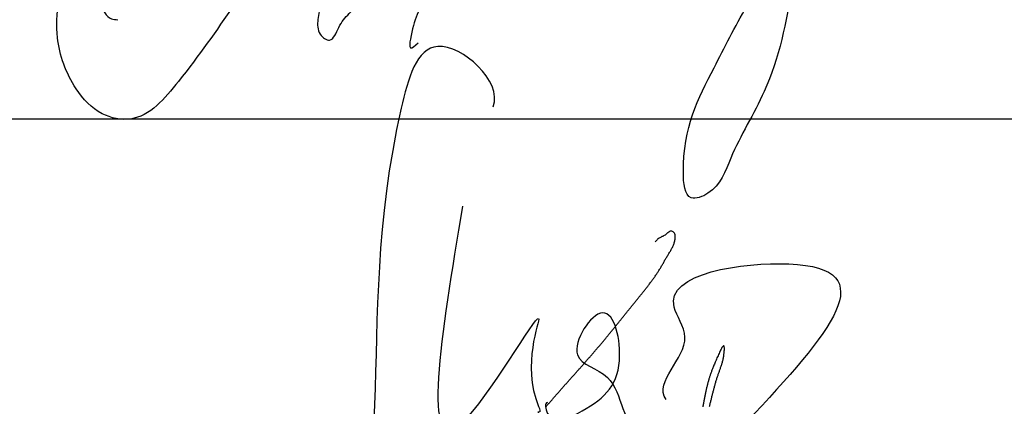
# Model space of a CAD drawing. Header units: millimetres. Extents: x 523431 to 527346, y -48565 to -47721.
# Tile 52 of 217: x 524183.45 to 524195.54, y -47991.27 to -47986.52. Entities that reach past the tile are written whole.
import ezdxf

# ---------------------------------------------------------------- set-up
doc = ezdxf.new("R2010")
doc.units = ezdxf.units.MM
doc.layers.add('ПОДПИСЬ', color=7, linetype='Continuous')

# ---------------------------------------------------------------- blocks, each defined once
blk = doc.blocks.new('A$C0BD840A7')
at = {"color": 5}
for points, start_tangent, end_tangent in [([(4.611, 9.59), (3.931, 10.329), (3.482, 9.571), (2.357, 2.777), (1.066, 1.711), (-0.001, 2.721), (1.739, 3.955), (2.104, 3.002)], (0.355599, 0.934638), (0, -1)), ([(6.732, 6), (6.964, 6.765), (6.831, 7.132), (8.24, 7.662), (5.225, 1.9), (6.017, 0.109), (10.062, 1.275)], (-0.576065, 0.817404), (1, 0)), ([(5.279, 5.961), (5.279, 5.829), (5.646, 5.829), (6.16, 6.474), (5.954, 7.061), (5.646, 6.547), (6.013, 6.269), (6.439, 5.638), (6.732, 5.814)], (-1, 0), (0, 1))]:
    blk.add_spline(points, degree=3, dxfattribs=dict(at, start_tangent=start_tangent, end_tangent=end_tangent))
at = {"color": 5, "start_tangent": (-0.346197, 0.938162)}
blk.add_spline([(4.234, 8.368), (4.234, 5.717), (5.168, 6.994), (5.168, 5.914), (5.168, 5.842), (5.159, 5.842), (5.171, 5.842)], degree=3, dxfattribs=at)
blk = doc.blocks.new('Сизякова М.А.')
at = {"color": 0, "linetype": 'ByBlock', "lineweight": -2, "ltscale": 0.5}
for points in [[(9.512, 13.895), (9.274, 14.098), (8.833, 14.068), (8.343, 13.578), (7.483, 11.978), (6.574, 9.177), (5.371, 5.596), (4.168, 2.553), (2.838, 0.354), (1.482, -1.513), (0.305, -2.434), (-0.386, -2.306), (-1.026, -1.692), (-1.486, -0.439), (-1.461, 0.456), (-1.243, 1.017), (-0.929, 1.092), (-0.628, 0.854), (-0.427, 0.389), (-0.163, 0.025), (0, 0)], [(9.153, 9.985), (8.887, 10.144), (8.605, 9.914), (7.756, 7.83), (6.83, 5.378), (5.869, 2.694), (5.078, 0.744), (4.908, 0.01), (4.964, -0.357), (5.191, -0.499), (5.417, -0.188), (5.671, 0.151), (6.689, 1.197), (7.904, 2.666), (9.261, 4.389), (10.25, 5.971), (11.409, 7.892), (12.003, 9.05), (12.342, 9.7), (12.427, 10.209), (12.144, 10.124), (11.522, 8.994), (11.311, 8.548), (9.554, 4.598), (8.169, 1.831), (7.566, 0.59), (7.176, -0.475), (7.176, -0.686), (7.367, -0.564)], [(16.634, 4.205), (17.025, 4.474), (17.187, 4.447), (16.863, 3.814), (15.906, 2.547), (15.231, 1.428), (15.164, 1.361), (15.137, 1.361), (15.204, 1.55), (16.162, 2.21), (16.404, 2.237), (16.512, 2.008), (16.527, 0.808), (15.859, -1.757), (15.039, -3.395), (14.478, -4.257), (14.069, -4.365), (13.875, -3.74), (14.629, -1.175), (15.427, 0.334), (16.118, 1.412), (17.584, 2.727), (18.922, 3.287), (20.474, 3.115), (21.251, 3.201), (22.761, 4.171), (27.98, 6.09)]]:
    blk.add_spline(points, degree=3, dxfattribs=at)

msp = doc.modelspace()

# ---------------------------------------------------------------- linework, layer by layer
msp.add_line((524207.29, -47987.746), (524142.29, -47987.746))
at = {"color": 174}
for p, q in [((524191.326, -47989.19), (524191.316, -47989.194)), ((524191.335, -47989.185), (524191.326, -47989.19)), ((524191.344, -47989.181), (524191.335, -47989.185)), ((524191.354, -47989.176), (524191.344, -47989.181)), ((524191.363, -47989.17), (524191.354, -47989.176)), ((524191.373, -47989.165), (524191.363, -47989.17)), ((524191.382, -47989.158), (524191.373, -47989.165)), ((524191.391, -47989.151), (524191.382, -47989.158)), ((524191.4, -47989.144), (524191.391, -47989.151)), ((524191.409, -47989.136), (524191.4, -47989.144)), ((524191.418, -47989.129), (524191.409, -47989.136)), ((524191.427, -47989.123), (524191.418, -47989.129)), ((524191.436, -47989.119), (524191.427, -47989.123)), ((524191.445, -47989.117), (524191.436, -47989.119)), ((524191.455, -47989.118), (524191.445, -47989.117)), ((524191.465, -47989.121), (524191.455, -47989.118)), ((524191.474, -47989.127), (524191.465, -47989.121)), ((524191.482, -47989.134), (524191.474, -47989.127)), ((524191.489, -47989.143), (524191.482, -47989.134)), ((524191.493, -47989.152), (524191.489, -47989.143)), ((524191.496, -47989.163), (524191.493, -47989.152)), ((524191.498, -47989.173), (524191.496, -47989.163)), ((524191.498, -47989.184), (524191.498, -47989.173)), ((524191.498, -47989.195), (524191.498, -47989.184)), ((524191.26, -47989.239), (524191.253, -47989.247)), ((524191.267, -47989.231), (524191.26, -47989.239)), ((524191.275, -47989.223), (524191.267, -47989.231)), ((524191.282, -47989.216), (524191.275, -47989.223)), ((524191.29, -47989.21), (524191.282, -47989.216)), ((524191.299, -47989.204), (524191.29, -47989.21)), ((524191.307, -47989.199), (524191.299, -47989.204)), ((524191.316, -47989.194), (524191.307, -47989.199)), ((524191.463, -47989.317), (524191.467, -47989.307)), ((524191.467, -47989.307), (524191.472, -47989.298)), ((524191.472, -47989.298), (524191.476, -47989.288)), ((524191.476, -47989.288), (524191.479, -47989.278)), ((524191.479, -47989.278), (524191.483, -47989.269)), ((524191.483, -47989.269), (524191.486, -47989.259)), ((524191.486, -47989.259), (524191.489, -47989.248)), ((524191.489, -47989.248), (524191.492, -47989.238)), ((524191.492, -47989.238), (524191.494, -47989.228)), ((524191.494, -47989.228), (524191.496, -47989.217)), ((524191.496, -47989.217), (524191.497, -47989.206)), ((524191.497, -47989.206), (524191.498, -47989.195)), ((524191.394, -47989.435), (524191.399, -47989.426)), ((524191.399, -47989.426), (524191.405, -47989.417)), ((524191.405, -47989.417), (524191.41, -47989.408)), ((524191.41, -47989.408), (524191.416, -47989.399)), ((524191.416, -47989.399), (524191.421, -47989.39)), ((524191.421, -47989.39), (524191.427, -47989.381)), ((524191.427, -47989.381), (524191.432, -47989.372)), ((524191.432, -47989.372), (524191.438, -47989.363)), ((524191.438, -47989.363), (524191.443, -47989.353)), ((524191.443, -47989.353), (524191.448, -47989.344)), ((524191.448, -47989.344), (524191.453, -47989.335)), ((524191.453, -47989.335), (524191.458, -47989.326)), ((524191.458, -47989.326), (524191.463, -47989.317)), ((524191.32, -47989.562), (524191.325, -47989.553)), ((524191.325, -47989.553), (524191.331, -47989.544)), ((524191.331, -47989.544), (524191.336, -47989.535)), ((524191.336, -47989.535), (524191.341, -47989.526)), ((524191.341, -47989.526), (524191.346, -47989.517)), ((524191.346, -47989.517), (524191.352, -47989.508)), ((524191.352, -47989.508), (524191.357, -47989.498)), ((524191.357, -47989.498), (524191.362, -47989.489)), ((524191.362, -47989.489), (524191.367, -47989.48)), ((524191.367, -47989.48), (524191.372, -47989.471)), ((524191.372, -47989.471), (524191.378, -47989.462)), ((524191.378, -47989.462), (524191.383, -47989.453)), ((524191.383, -47989.453), (524191.388, -47989.444)), ((524191.388, -47989.444), (524191.394, -47989.435)), ((524191.246, -47989.677), (524191.252, -47989.668)), ((524191.252, -47989.668), (524191.258, -47989.659)), ((524191.258, -47989.659), (524191.264, -47989.651)), ((524191.264, -47989.651), (524191.27, -47989.642)), ((524191.27, -47989.642), (524191.275, -47989.633)), ((524191.275, -47989.633), (524191.281, -47989.624)), ((524191.281, -47989.624), (524191.287, -47989.616)), ((524191.287, -47989.616), (524191.293, -47989.607)), ((524191.293, -47989.607), (524191.298, -47989.598)), ((524191.298, -47989.598), (524191.304, -47989.589)), ((524191.304, -47989.589), (524191.309, -47989.58)), ((524191.309, -47989.58), (524191.315, -47989.571)), ((524191.315, -47989.571), (524191.32, -47989.562)), ((524191.152, -47989.803), (524191.158, -47989.795)), ((524191.158, -47989.795), (524191.165, -47989.787)), ((524191.165, -47989.787), (524191.171, -47989.778)), ((524191.171, -47989.778), (524191.178, -47989.77)), ((524191.178, -47989.77), (524191.184, -47989.762)), ((524191.184, -47989.762), (524191.19, -47989.753)), ((524191.19, -47989.753), (524191.197, -47989.745)), ((524191.197, -47989.745), (524191.203, -47989.736)), ((524191.203, -47989.736), (524191.209, -47989.728)), ((524191.209, -47989.728), (524191.215, -47989.719)), ((524191.215, -47989.719), (524191.222, -47989.711)), ((524191.222, -47989.711), (524191.228, -47989.702)), ((524191.228, -47989.702), (524191.234, -47989.694)), ((524191.234, -47989.694), (524191.24, -47989.685)), ((524191.24, -47989.685), (524191.246, -47989.677)), ((524191.06, -47989.919), (524191.066, -47989.91)), ((524191.066, -47989.91), (524191.073, -47989.902)), ((524191.073, -47989.902), (524191.08, -47989.894)), ((524191.08, -47989.894), (524191.086, -47989.886)), ((524191.086, -47989.886), (524191.093, -47989.878)), ((524191.093, -47989.878), (524191.1, -47989.869)), ((524191.1, -47989.869), (524191.106, -47989.861)), ((524191.106, -47989.861), (524191.113, -47989.853)), ((524191.113, -47989.853), (524191.119, -47989.845)), ((524191.119, -47989.845), (524191.126, -47989.836)), ((524191.126, -47989.836), (524191.132, -47989.828)), ((524191.132, -47989.828), (524191.139, -47989.82)), ((524191.139, -47989.82), (524191.145, -47989.812)), ((524191.145, -47989.812), (524191.152, -47989.803)), ((524190.96, -47990.042), (524190.967, -47990.034)), ((524190.967, -47990.034), (524190.974, -47990.025)), ((524190.974, -47990.025), (524190.98, -47990.017)), ((524190.98, -47990.017), (524190.987, -47990.009)), ((524190.987, -47990.009), (524190.993, -47990.001)), ((524190.993, -47990.001), (524191, -47989.992)), ((524191, -47989.992), (524191.007, -47989.984)), ((524191.007, -47989.984), (524191.013, -47989.976)), ((524191.013, -47989.976), (524191.02, -47989.968)), ((524191.02, -47989.968), (524191.027, -47989.96)), ((524191.027, -47989.96), (524191.033, -47989.951)), ((524191.033, -47989.951), (524191.04, -47989.943)), ((524191.04, -47989.943), (524191.046, -47989.935)), ((524191.046, -47989.935), (524191.053, -47989.927)), ((524191.053, -47989.927), (524191.06, -47989.919)), ((524190.861, -47990.165), (524190.868, -47990.157)), ((524190.868, -47990.157), (524190.875, -47990.148)), ((524190.875, -47990.148), (524190.881, -47990.14)), ((524190.881, -47990.14), (524190.888, -47990.132)), ((524190.888, -47990.132), (524190.894, -47990.124)), ((524190.894, -47990.124), (524190.901, -47990.115)), ((524190.901, -47990.115), (524190.908, -47990.107)), ((524190.908, -47990.107), (524190.914, -47990.099)), ((524190.914, -47990.099), (524190.921, -47990.091)), ((524190.921, -47990.091), (524190.927, -47990.083)), ((524190.927, -47990.083), (524190.934, -47990.074)), ((524190.934, -47990.074), (524190.941, -47990.066)), ((524190.941, -47990.066), (524190.947, -47990.058)), ((524190.947, -47990.058), (524190.954, -47990.05)), ((524190.954, -47990.05), (524190.96, -47990.042)), ((524190.769, -47990.279), (524190.776, -47990.271)), ((524190.776, -47990.271), (524190.782, -47990.263)), ((524190.782, -47990.263), (524190.789, -47990.255)), ((524190.789, -47990.255), (524190.796, -47990.247)), ((524190.796, -47990.247), (524190.802, -47990.238)), ((524190.802, -47990.238), (524190.809, -47990.23)), ((524190.809, -47990.23), (524190.815, -47990.222)), ((524190.815, -47990.222), (524190.822, -47990.214)), ((524190.822, -47990.214), (524190.829, -47990.206)), ((524190.829, -47990.206), (524190.835, -47990.198)), ((524190.835, -47990.198), (524190.842, -47990.189)), ((524190.842, -47990.189), (524190.848, -47990.181)), ((524190.848, -47990.181), (524190.855, -47990.173)), ((524190.855, -47990.173), (524190.861, -47990.165)), ((524190.669, -47990.401), (524190.676, -47990.393)), ((524190.676, -47990.393), (524190.683, -47990.385)), ((524190.683, -47990.385), (524190.689, -47990.377)), ((524190.689, -47990.377), (524190.696, -47990.369)), ((524190.696, -47990.369), (524190.703, -47990.361)), ((524190.703, -47990.361), (524190.709, -47990.353)), ((524190.709, -47990.353), (524190.716, -47990.344)), ((524190.716, -47990.344), (524190.723, -47990.336)), ((524190.723, -47990.336), (524190.729, -47990.328)), ((524190.729, -47990.328), (524190.736, -47990.32)), ((524190.736, -47990.32), (524190.743, -47990.312)), ((524190.743, -47990.312), (524190.749, -47990.304)), ((524190.749, -47990.304), (524190.756, -47990.296)), ((524190.756, -47990.296), (524190.763, -47990.287)), ((524190.763, -47990.287), (524190.769, -47990.279)), ((524190.568, -47990.522), (524190.575, -47990.514)), ((524190.575, -47990.514), (524190.582, -47990.506)), ((524190.582, -47990.506), (524190.589, -47990.498)), ((524190.589, -47990.498), (524190.596, -47990.49)), ((524190.596, -47990.49), (524190.602, -47990.482)), ((524190.602, -47990.482), (524190.609, -47990.474)), ((524190.609, -47990.474), (524190.616, -47990.466)), ((524190.616, -47990.466), (524190.623, -47990.458)), ((524190.623, -47990.458), (524190.629, -47990.45)), ((524190.629, -47990.45), (524190.636, -47990.442)), ((524190.636, -47990.442), (524190.643, -47990.434)), ((524190.643, -47990.434), (524190.649, -47990.426)), ((524190.649, -47990.426), (524190.656, -47990.418)), ((524190.656, -47990.418), (524190.663, -47990.409)), ((524190.663, -47990.409), (524190.669, -47990.401)), ((524190.459, -47990.65), (524190.466, -47990.642)), ((524190.466, -47990.642), (524190.473, -47990.634)), ((524190.473, -47990.634), (524190.479, -47990.626)), ((524190.479, -47990.626), (524190.486, -47990.618)), ((524190.486, -47990.618), (524190.493, -47990.61)), ((524190.493, -47990.61), (524190.5, -47990.602)), ((524190.5, -47990.602), (524190.507, -47990.594)), ((524190.507, -47990.594), (524190.514, -47990.586)), ((524190.514, -47990.586), (524190.521, -47990.578)), ((524190.521, -47990.578), (524190.528, -47990.57)), ((524190.528, -47990.57), (524190.534, -47990.562)), ((524190.534, -47990.562), (524190.541, -47990.554)), ((524190.541, -47990.554), (524190.548, -47990.546)), ((524190.548, -47990.546), (524190.555, -47990.538)), ((524190.555, -47990.538), (524190.562, -47990.53)), ((524190.562, -47990.53), (524190.568, -47990.522)), ((524192.029, -47990.631), (524192.023, -47990.645)), ((524192.035, -47990.617), (524192.029, -47990.631)), ((524192.042, -47990.603), (524192.035, -47990.617)), ((524192.048, -47990.59), (524192.042, -47990.603)), ((524192.054, -47990.578), (524192.048, -47990.59)), ((524192.06, -47990.566), (524192.054, -47990.578)), ((524192.065, -47990.556), (524192.06, -47990.566)), ((524192.071, -47990.546), (524192.065, -47990.556)), ((524192.076, -47990.538), (524192.071, -47990.546)), ((524192.081, -47990.532), (524192.076, -47990.538)), ((524192.085, -47990.527), (524192.081, -47990.532)), ((524192.089, -47990.524), (524192.085, -47990.527)), ((524192.093, -47990.523), (524192.089, -47990.524)), ((524192.095, -47990.524), (524192.093, -47990.523)), ((524192.093, -47990.649), (524192.095, -47990.637)), ((524192.098, -47990.528), (524192.095, -47990.524)), ((524192.095, -47990.637), (524192.096, -47990.624)), ((524192.096, -47990.624), (524192.098, -47990.612)), ((524192.099, -47990.533), (524192.098, -47990.528)), ((524192.098, -47990.612), (524192.099, -47990.599)), ((524192.1, -47990.541), (524192.099, -47990.533)), ((524192.099, -47990.599), (524192.1, -47990.586)), ((524192.101, -47990.55), (524192.1, -47990.541)), ((524192.1, -47990.586), (524192.101, -47990.573)), ((524192.101, -47990.561), (524192.101, -47990.55)), ((524192.101, -47990.573), (524192.101, -47990.561)), ((524190.355, -47990.768), (524190.362, -47990.76)), ((524190.362, -47990.76), (524190.369, -47990.752)), ((524190.369, -47990.752), (524190.376, -47990.744)), ((524190.376, -47990.744), (524190.382, -47990.737)), ((524190.382, -47990.737), (524190.389, -47990.729)), ((524190.389, -47990.729), (524190.396, -47990.721)), ((524190.396, -47990.721), (524190.403, -47990.713)), ((524190.403, -47990.713), (524190.41, -47990.705)), ((524190.41, -47990.705), (524190.417, -47990.697)), ((524190.417, -47990.697), (524190.424, -47990.689)), ((524190.424, -47990.689), (524190.431, -47990.681)), ((524190.431, -47990.681), (524190.438, -47990.673)), ((524190.438, -47990.673), (524190.445, -47990.665)), ((524190.445, -47990.665), (524190.452, -47990.657)), ((524190.452, -47990.657), (524190.459, -47990.65)), ((524191.973, -47990.762), (524191.968, -47990.773)), ((524191.978, -47990.75), (524191.973, -47990.762)), ((524191.983, -47990.738), (524191.978, -47990.75)), ((524191.988, -47990.726), (524191.983, -47990.738)), ((524191.993, -47990.714), (524191.988, -47990.726)), ((524191.999, -47990.701), (524191.993, -47990.714)), ((524192.004, -47990.687), (524191.999, -47990.701)), ((524192.01, -47990.673), (524192.004, -47990.687)), ((524192.016, -47990.659), (524192.01, -47990.673)), ((524192.023, -47990.645), (524192.016, -47990.659)), ((524192.065, -47990.763), (524192.068, -47990.754)), ((524192.068, -47990.754), (524192.071, -47990.744)), ((524192.071, -47990.744), (524192.074, -47990.735)), ((524192.074, -47990.735), (524192.076, -47990.725)), ((524192.076, -47990.725), (524192.079, -47990.715)), ((524192.079, -47990.715), (524192.082, -47990.704)), ((524192.082, -47990.704), (524192.084, -47990.694)), ((524192.084, -47990.694), (524192.087, -47990.683)), ((524192.087, -47990.683), (524192.089, -47990.672)), ((524192.089, -47990.672), (524192.091, -47990.661)), ((524192.091, -47990.661), (524192.093, -47990.649)), ((524190.25, -47990.886), (524190.257, -47990.878)), ((524190.257, -47990.878), (524190.264, -47990.87)), ((524190.264, -47990.87), (524190.271, -47990.862)), ((524190.271, -47990.862), (524190.278, -47990.855)), ((524190.278, -47990.855), (524190.285, -47990.847)), ((524190.285, -47990.847), (524190.292, -47990.839)), ((524190.292, -47990.839), (524190.299, -47990.831)), ((524190.299, -47990.831), (524190.306, -47990.823)), ((524190.306, -47990.823), (524190.313, -47990.815)), ((524190.313, -47990.815), (524190.32, -47990.807)), ((524190.32, -47990.807), (524190.327, -47990.8)), ((524190.327, -47990.8), (524190.334, -47990.792)), ((524190.334, -47990.792), (524190.341, -47990.784)), ((524190.341, -47990.784), (524190.348, -47990.776)), ((524190.348, -47990.776), (524190.355, -47990.768)), ((524191.928, -47990.879), (524191.925, -47990.887)), ((524191.931, -47990.87), (524191.928, -47990.879)), ((524191.934, -47990.861), (524191.931, -47990.87)), ((524191.937, -47990.852), (524191.934, -47990.861)), ((524191.941, -47990.843), (524191.937, -47990.852)), ((524191.944, -47990.834), (524191.941, -47990.843)), ((524191.948, -47990.824), (524191.944, -47990.834)), ((524191.952, -47990.814), (524191.948, -47990.824)), ((524191.956, -47990.804), (524191.952, -47990.814)), ((524191.96, -47990.794), (524191.956, -47990.804)), ((524191.964, -47990.784), (524191.96, -47990.794)), ((524191.968, -47990.773), (524191.964, -47990.784)), ((524192.02, -47990.892), (524192.023, -47990.883)), ((524192.023, -47990.883), (524192.026, -47990.873)), ((524192.026, -47990.873), (524192.029, -47990.864)), ((524192.029, -47990.864), (524192.032, -47990.855)), ((524192.032, -47990.855), (524192.036, -47990.846)), ((524192.036, -47990.846), (524192.039, -47990.836)), ((524192.039, -47990.836), (524192.042, -47990.827)), ((524192.042, -47990.827), (524192.045, -47990.818)), ((524192.045, -47990.818), (524192.049, -47990.809)), ((524192.049, -47990.809), (524192.052, -47990.8)), ((524192.052, -47990.8), (524192.055, -47990.791)), ((524192.055, -47990.791), (524192.058, -47990.782)), ((524192.058, -47990.782), (524192.062, -47990.773)), ((524192.062, -47990.773), (524192.065, -47990.763)), ((524190.138, -47991.012), (524190.145, -47991.004)), ((524190.145, -47991.004), (524190.152, -47990.996)), ((524190.152, -47990.996), (524190.159, -47990.988)), ((524190.159, -47990.988), (524190.166, -47990.98)), ((524190.166, -47990.98), (524190.173, -47990.972)), ((524190.173, -47990.972), (524190.18, -47990.965)), ((524190.18, -47990.965), (524190.187, -47990.957)), ((524190.187, -47990.957), (524190.194, -47990.949)), ((524190.194, -47990.949), (524190.201, -47990.941)), ((524190.201, -47990.941), (524190.208, -47990.933)), ((524190.208, -47990.933), (524190.215, -47990.925)), ((524190.215, -47990.925), (524190.222, -47990.917)), ((524190.222, -47990.917), (524190.229, -47990.91)), ((524190.229, -47990.91), (524190.236, -47990.902)), ((524190.236, -47990.902), (524190.243, -47990.894)), ((524190.243, -47990.894), (524190.25, -47990.886)), ((524191.892, -47990.999), (524191.89, -47991.009)), ((524191.895, -47990.99), (524191.892, -47990.999)), ((524191.897, -47990.981), (524191.895, -47990.99)), ((524191.899, -47990.973), (524191.897, -47990.981)), ((524191.902, -47990.964), (524191.899, -47990.973)), ((524191.904, -47990.955), (524191.902, -47990.964)), ((524191.906, -47990.947), (524191.904, -47990.955)), ((524191.909, -47990.938), (524191.906, -47990.947)), ((524191.911, -47990.93), (524191.909, -47990.938)), ((524191.914, -47990.921), (524191.911, -47990.93)), ((524191.917, -47990.913), (524191.914, -47990.921)), ((524191.919, -47990.904), (524191.917, -47990.913)), ((524191.922, -47990.896), (524191.919, -47990.904)), ((524191.925, -47990.887), (524191.922, -47990.896)), ((524191.984, -47991.011), (524191.987, -47991.001)), ((524191.987, -47991.001), (524191.989, -47990.991)), ((524191.989, -47990.991), (524191.992, -47990.981)), ((524191.992, -47990.981), (524191.995, -47990.971)), ((524191.995, -47990.971), (524191.998, -47990.961)), ((524191.998, -47990.961), (524192.001, -47990.951)), ((524192.001, -47990.951), (524192.004, -47990.941)), ((524192.004, -47990.941), (524192.007, -47990.931)), ((524192.007, -47990.931), (524192.01, -47990.921)), ((524192.01, -47990.921), (524192.013, -47990.911)), ((524192.013, -47990.911), (524192.016, -47990.902)), ((524192.016, -47990.902), (524192.02, -47990.892)), ((524190.034, -47991.13), (524190.041, -47991.122)), ((524190.041, -47991.122), (524190.048, -47991.114)), ((524190.048, -47991.114), (524190.055, -47991.107)), ((524190.055, -47991.107), (524190.062, -47991.099)), ((524190.062, -47991.099), (524190.069, -47991.091)), ((524190.069, -47991.091), (524190.075, -47991.083)), ((524190.075, -47991.083), (524190.082, -47991.075)), ((524190.082, -47991.075), (524190.089, -47991.067)), ((524190.089, -47991.067), (524190.096, -47991.059)), ((524190.096, -47991.059), (524190.103, -47991.051)), ((524190.103, -47991.051), (524190.11, -47991.043)), ((524190.11, -47991.043), (524190.117, -47991.035)), ((524190.117, -47991.035), (524190.124, -47991.028)), ((524190.124, -47991.028), (524190.131, -47991.02)), ((524190.131, -47991.02), (524190.138, -47991.012)), ((524191.866, -47991.116), (524191.864, -47991.126)), ((524191.868, -47991.106), (524191.866, -47991.116)), ((524191.87, -47991.095), (524191.868, -47991.106)), ((524191.872, -47991.085), (524191.87, -47991.095)), ((524191.874, -47991.075), (524191.872, -47991.085)), ((524191.876, -47991.066), (524191.874, -47991.075)), ((524191.879, -47991.056), (524191.876, -47991.066)), ((524191.881, -47991.046), (524191.879, -47991.056)), ((524191.883, -47991.037), (524191.881, -47991.046)), ((524191.885, -47991.027), (524191.883, -47991.037)), ((524191.888, -47991.018), (524191.885, -47991.027)), ((524191.89, -47991.009), (524191.888, -47991.018)), ((524191.951, -47991.135), (524191.954, -47991.125)), ((524191.954, -47991.125), (524191.956, -47991.114)), ((524191.956, -47991.114), (524191.959, -47991.104)), ((524191.959, -47991.104), (524191.962, -47991.093)), ((524191.962, -47991.093), (524191.964, -47991.083)), ((524191.964, -47991.083), (524191.967, -47991.073)), ((524191.967, -47991.073), (524191.97, -47991.062)), ((524191.97, -47991.062), (524191.972, -47991.052)), ((524191.972, -47991.052), (524191.975, -47991.042)), ((524191.975, -47991.042), (524191.978, -47991.031)), ((524191.978, -47991.031), (524191.981, -47991.021)), ((524191.981, -47991.021), (524191.984, -47991.011)), ((524189.93, -47991.249), (524189.937, -47991.241)), ((524189.937, -47991.241), (524189.944, -47991.233)), ((524189.944, -47991.233), (524189.951, -47991.225)), ((524189.951, -47991.225), (524189.958, -47991.217)), ((524189.958, -47991.217), (524189.965, -47991.21)), ((524189.965, -47991.21), (524189.972, -47991.202)), ((524189.972, -47991.202), (524189.979, -47991.194)), ((524189.979, -47991.194), (524189.986, -47991.186)), ((524189.986, -47991.186), (524189.992, -47991.178)), ((524189.992, -47991.178), (524189.999, -47991.17)), ((524189.999, -47991.17), (524190.006, -47991.162)), ((524190.006, -47991.162), (524190.013, -47991.154)), ((524190.013, -47991.154), (524190.02, -47991.146)), ((524190.02, -47991.146), (524190.027, -47991.138)), ((524190.027, -47991.138), (524190.034, -47991.13)), ((524191.842, -47991.242), (524191.84, -47991.253)), ((524191.844, -47991.231), (524191.842, -47991.242)), ((524191.846, -47991.22), (524191.844, -47991.231)), ((524191.848, -47991.21), (524191.846, -47991.22)), ((524191.85, -47991.199), (524191.848, -47991.21)), ((524191.852, -47991.188), (524191.85, -47991.199)), ((524191.854, -47991.178), (524191.852, -47991.188)), ((524191.856, -47991.167), (524191.854, -47991.178)), ((524191.858, -47991.157), (524191.856, -47991.167)), ((524191.86, -47991.147), (524191.858, -47991.157)), ((524191.862, -47991.136), (524191.86, -47991.147)), ((524191.864, -47991.126), (524191.862, -47991.136)), ((524191.924, -47991.249), (524191.926, -47991.239)), ((524191.926, -47991.239), (524191.928, -47991.228)), ((524191.928, -47991.228), (524191.931, -47991.218)), ((524191.931, -47991.218), (524191.933, -47991.208)), ((524191.933, -47991.208), (524191.936, -47991.197)), ((524191.936, -47991.197), (524191.938, -47991.187)), ((524191.938, -47991.187), (524191.941, -47991.176)), ((524191.941, -47991.176), (524191.943, -47991.166)), ((524191.943, -47991.166), (524191.946, -47991.156)), ((524191.946, -47991.156), (524191.948, -47991.145)), ((524191.948, -47991.145), (524191.951, -47991.135)), ((524189.91, -47991.273), (524189.917, -47991.265)), ((524189.917, -47991.265), (524189.924, -47991.257)), ((524189.924, -47991.257), (524189.93, -47991.249)), ((524191.838, -47991.263), (524191.837, -47991.274)), ((524191.84, -47991.253), (524191.838, -47991.263)), ((524191.919, -47991.269), (524191.921, -47991.259)), ((524191.921, -47991.259), (524191.924, -47991.249))]:
    msp.add_line(p, q, dxfattribs=at)

# ---------------------------------------------------------------- block references
msp.add_blockref('A$C0BD840A7', (524184.653, -47997.181))
at = {"layer": 'ПОДПИСЬ', "color": 176, "xscale": 0.5, "yscale": 0.5, "zscale": 0.5}
msp.add_blockref('Сизякова М.А.', (524184.66, -47986.525), dxfattribs=at)

doc.saveas('drawing.dxf')
